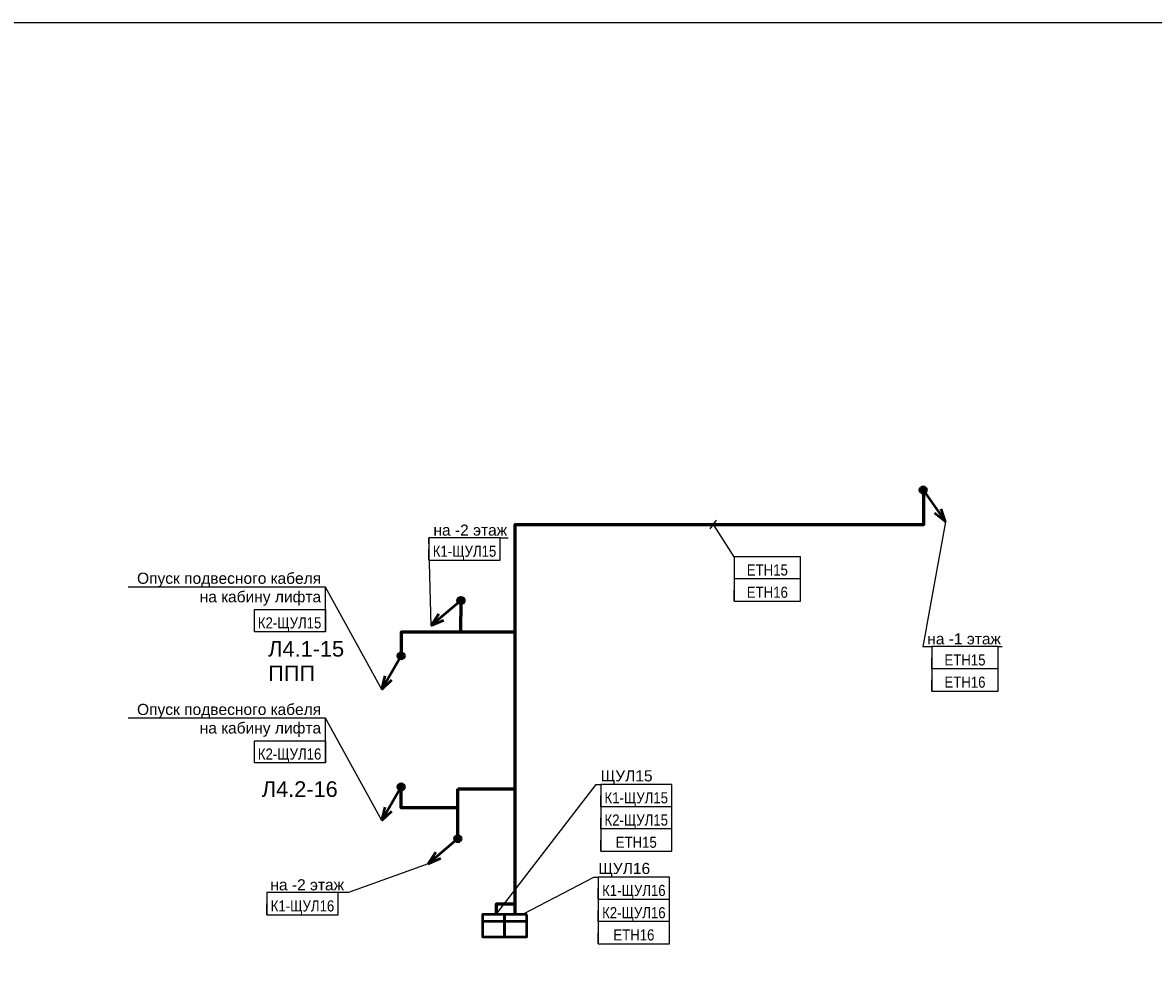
# Model space of a CAD drawing. Header units: millimetres. Extents: x -277772 to 277599, y -59564 to 282085.
# Tile 185 of 192: x 35177 to 60613, y 121240 to 142872. Entities that reach past the tile are written whole.
import ezdxf
from ezdxf import colors
from ezdxf.entities.mleader import LeaderData, LeaderLine
from ezdxf.enums import TextEntityAlignment as Align
from ezdxf.math import Vec2, Vec3

# ---------------------------------------------------------------- set-up
doc = ezdxf.new("R2018")
doc.units = ezdxf.units.MM
doc.set_wipeout_variables(frame=1)
doc.layers.add('UNPLOTTED', color=2, linetype='Continuous', plot=False)
for name, color, linetype, lineweight in [('КИП_выноска', 6, 'Continuous', 25), ('КИП_прибор', 140, 'Continuous', 50), ('КИП_трасса', 3, 'Continuous', 60)]:
    doc.layers.add(name, color=color, linetype=linetype, lineweight=lineweight)
doc.styles.add('CP.Text', font='arial.ttf')
doc.styles.add('GOST 2.304', font='arial.ttf', dxfattribs={"width": 0.85})
doc.linetypes.add('в трубе открыто', pattern='A,10,[133,ltypeshp.shx,S=0.75,R=0,X=-5,Y=2.5],-2.5,[130,ltypeshp.shx,S=2.5,R=-45,X=0,Y=0],-2.5', length=15)

# ---------------------------------------------------------------- blocks, each defined once
blk = doc.blocks.new('*U4')
at = {"color": 0}
blk.add_lwpolyline([(0, 410), (0, 0), (-569, 0), (-569, 410)], close=True, dxfattribs=at)
blk = doc.blocks.new('*U27')
at = {"lineweight": 50}
h = blk.add_hatch(color=256, dxfattribs=at)
h.dxf.hatch_style = 1
edge = h.paths.add_edge_path()
edge.add_arc((0, 0), 0.75, 240.0423, 600.0423)
for p, q in [((-0.37, -0.65), (-4.37, -7.58)), ((-4.37, -7.58), (-3.65, -4.53)), ((-4.37, -7.58), (-2.09, -5.43))]:
    blk.add_line(p, q, dxfattribs=at)
blk.add_circle((0, 0), 0.75, dxfattribs=at)
blk = doc.blocks.new('*U102')
at = {"lineweight": 50}
h = blk.add_hatch(color=256, dxfattribs=at)
h.dxf.hatch_style = 1
edge = h.paths.add_edge_path()
edge.add_arc((0, 0), 0.75, -139.9878, 220.0122)
for p, q in [((-0.57, -0.48), (-6.7, -5.63)), ((-6.7, -5.63), (-4.98, -3.01)), ((-6.7, -5.63), (-3.83, -4.39))]:
    blk.add_line(p, q, dxfattribs=at)
blk.add_circle((0, 0), 0.75, dxfattribs=at)
blk = doc.blocks.new('_None')
blk = doc.blocks.new('*U58')
at = {"color": 0, "lineweight": 30, "width": 0.85, "flags": 104}
blk.add_attdef('ПРИМЕЧАНИЕ_2', text='', height=2.5, dxfattribs=at).set_placement((8, -7.53), align=Align.BOTTOM_CENTER)
at = {"color": 0, "lineweight": 30, "style": 'GOST 2.304', "width": 0.85}
for tag, p in [('ИМЯ_КАБЕЛЯ_2', (8, -7.5)), ('ИМЯ_КАБЕЛЯ_3', (8, -12.5)), ('ИМЯ_КАБЕЛЯ_4', (8, -17.5)), ('ИМЯ_КАБЕЛЯ_5', (8, -22.5)), ('ИМЯ_КАБЕЛЯ_6', (8, -27.5)), ('ИМЯ_КАБЕЛЯ_7', (8, -32.5)), ('ИМЯ_КАБЕЛЯ_8', (8, -37.5)), ('ИМЯ_КАБЕЛЯ_9', (8, -42.5))]:
    blk.add_attdef(tag, text='', height=2.5, dxfattribs=at).set_placement(p, align=Align.BOTTOM_CENTER)
at = {"linetype": 'Continuous'}
blk.add_wipeout([(0, 2.5), (16, 2.5), (16, -2.5), (0, -2.5)], dxfattribs=at)
at = {"color": 0}
blk.add_line((0, -2.5), (0, 0), dxfattribs=at)
at = {"color": 0, "linetype": 'Continuous'}
blk.add_lwpolyline([(0, -2.5), (16, -2.5), (16, 2.5), (0, 2.5)], close=True, dxfattribs=at)
at = {"color": 0, "linetype": 'Continuous', "lineweight": 30, "ltscale": 75, "width": 0.85, "flags": 104}
blk.add_attdef('ПРИМЕЧАНИЕ_1', text='', height=2.5, dxfattribs=at).set_placement((8, 3.61), align=Align.BOTTOM_CENTER)
at = {"color": 0, "lineweight": 30, "style": 'GOST 2.304', "width": 0.85}
blk.add_attdef('ИМЯ_КАБЕЛЯ_1', text='', height=2.5, dxfattribs=at).set_placement((8, -2.5), align=Align.BOTTOM_CENTER)
blk = doc.blocks.new('*U74')
at = {"color": 0, "lineweight": 30, "width": 0.85, "flags": 104}
blk.add_attdef('ПРИМЕЧАНИЕ_2', text='', height=2.5, dxfattribs=at).set_placement((-7.99, -15.08), align=Align.BOTTOM_CENTER)
at = {"color": 0, "lineweight": 30, "style": 'GOST 2.304', "width": 0.85}
for tag, p in [('ИМЯ_КАБЕЛЯ_2', (-7.99, -15.05)), ('ИМЯ_КАБЕЛЯ_3', (-7.99, -20.05)), ('ИМЯ_КАБЕЛЯ_4', (-7.99, -25.05)), ('ИМЯ_КАБЕЛЯ_5', (-7.99, -30.05)), ('ИМЯ_КАБЕЛЯ_6', (-7.99, -35.05)), ('ИМЯ_КАБЕЛЯ_7', (-7.99, -40.05)), ('ИМЯ_КАБЕЛЯ_8', (-7.99, -45.05)), ('ИМЯ_КАБЕЛЯ_9', (-7.99, -50.05))]:
    blk.add_attdef(tag, text='', height=2.5, dxfattribs=at).set_placement(p, align=Align.BOTTOM_CENTER)
at = {"linetype": 'Continuous'}
blk.add_wipeout([(0.01, -5.05), (-15.99, -5.05), (-15.99, -10.05), (0.01, -10.05)], dxfattribs=at)
at = {"color": 0}
blk.add_line((0.01, -10.05), (0, 0), dxfattribs=at)
at = {"color": 0, "linetype": 'Continuous'}
blk.add_lwpolyline([(0.01, -10.05), (-15.99, -10.05), (-15.99, -5.05), (0.01, -5.05)], close=True, dxfattribs=at)
at = {"color": 0, "linetype": 'Continuous', "lineweight": 30, "ltscale": 75, "width": 0.85, "flags": 104}
blk.add_attdef('ПРИМЕЧАНИЕ_1', text='', height=2.5, dxfattribs=at).set_placement((-7.99, -3.94), align=Align.BOTTOM_CENTER)
at = {"color": 0, "lineweight": 30, "style": 'GOST 2.304', "width": 0.85}
blk.add_attdef('ИМЯ_КАБЕЛЯ_1', text='', height=2.5, dxfattribs=at).set_placement((-7.99, -10.05), align=Align.BOTTOM_CENTER)
blk = doc.blocks.new('Шкаф')
at = {"linetype": 'Continuous'}
blk.add_wipeout([(-2.5, -2.5), (-2.5, 2.5), (2.5, 2.5), (2.5, -2.5)], dxfattribs=at)
at = {"color": 0, "linetype": 'Continuous'}
for points in [[(-2.5, -2.5), (2.5, -2.5), (2.5, 2.5), (-2.5, 2.5)], [(-2.5, -2.5), (2.5, -2.5), (2.5, -1), (-2.5, -1)]]:
    blk.add_lwpolyline(points, close=True, dxfattribs=at)
blk = doc.blocks.new('*U103')
at = {"lineweight": 50}
h = blk.add_hatch(color=256, dxfattribs=at)
h.dxf.hatch_style = 1
edge = h.paths.add_edge_path()
edge.add_arc((0, 0), 0.75, -55.1309, 304.8691)
for p, q in [((0.43, -0.62), (5, -7.18)), ((5, -7.18), (4.03, -4.2)), ((5, -7.18), (2.55, -5.23))]:
    blk.add_line(p, q, dxfattribs=at)
blk.add_circle((0, 0), 0.75, dxfattribs=at)
blk = doc.blocks.new('*U11')
at = {"color": 0, "lineweight": 30, "width": 0.85, "flags": 104}
blk.add_attdef('ПРИМЕЧАНИЕ_2', text='', height=2.5, dxfattribs=at).set_placement((7.46, -7.53), align=Align.BOTTOM_CENTER)
at = {"color": 0, "lineweight": 30, "style": 'GOST 2.304', "width": 0.85}
for tag, p in [('ИМЯ_КАБЕЛЯ_2', (7.46, -7.5)), ('ИМЯ_КАБЕЛЯ_3', (7.46, -12.5)), ('ИМЯ_КАБЕЛЯ_4', (7.46, -17.5)), ('ИМЯ_КАБЕЛЯ_5', (7.46, -22.5)), ('ИМЯ_КАБЕЛЯ_6', (7.46, -27.5)), ('ИМЯ_КАБЕЛЯ_7', (7.46, -32.5)), ('ИМЯ_КАБЕЛЯ_8', (7.46, -37.5)), ('ИМЯ_КАБЕЛЯ_9', (7.46, -42.5))]:
    blk.add_attdef(tag, text='', height=2.5, dxfattribs=at).set_placement(p, align=Align.BOTTOM_CENTER)
at = {"linetype": 'Continuous'}
blk.add_wipeout([(0, 2.5), (14.92, 2.5), (14.92, -2.5), (0, -2.5)], dxfattribs=at)
at = {"color": 0}
blk.add_line((0, -2.5), (0, 0), dxfattribs=at)
at = {"color": 0, "linetype": 'Continuous'}
blk.add_lwpolyline([(0, -2.5), (14.92, -2.5), (14.92, 2.5), (0, 2.5)], close=True, dxfattribs=at)
at = {"color": 0, "linetype": 'Continuous', "lineweight": 30, "ltscale": 75, "width": 0.85, "flags": 104}
blk.add_attdef('ПРИМЕЧАНИЕ_1', text='', height=2.5, dxfattribs=at).set_placement((7.46, 3.61), align=Align.BOTTOM_CENTER)
at = {"color": 0, "lineweight": 30, "style": 'GOST 2.304', "width": 0.85}
blk.add_attdef('ИМЯ_КАБЕЛЯ_1', text='', height=2.5, dxfattribs=at).set_placement((7.46, -2.5), align=Align.BOTTOM_CENTER)
blk = doc.blocks.new('*U142')
at = {"color": 0, "linetype": 'Continuous'}
blk.add_line((-0.73, -1.01), (0.73, 1.01), dxfattribs=at)
at = {"color": 0, "lineweight": 30, "width": 0.85, "flags": 104}
blk.add_attdef('ПРИМЕЧАНИЕ_2', text='', height=2.5, dxfattribs=at).set_placement((12.16, -17.27), align=Align.BOTTOM_CENTER)
at = {"color": 0, "lineweight": 30, "style": 'GOST 2.304', "width": 0.85}
for tag, p in [('ИМЯ_КАБЕЛЯ_2', (12.16, -17.24)), ('ИМЯ_КАБЕЛЯ_3', (12.16, -22.24)), ('ИМЯ_КАБЕЛЯ_4', (12.16, -27.24)), ('ИМЯ_КАБЕЛЯ_5', (12.16, -32.24)), ('ИМЯ_КАБЕЛЯ_6', (12.16, -37.24)), ('ИМЯ_КАБЕЛЯ_7', (12.16, -42.24)), ('ИМЯ_КАБЕЛЯ_8', (12.16, -47.24)), ('ИМЯ_КАБЕЛЯ_9', (12.16, -52.24))]:
    blk.add_attdef(tag, text='', height=2.5, dxfattribs=at).set_placement(p, align=Align.BOTTOM_CENTER)
at = {"linetype": 'Continuous'}
blk.add_wipeout([(4.7, -7.24), (19.62, -7.24), (19.62, -12.24), (4.7, -12.24)], dxfattribs=at)
at = {"color": 0}
blk.add_line((4.7, -7.24), (0, 0), dxfattribs=at)
at = {"color": 0, "linetype": 'Continuous'}
blk.add_lwpolyline([(4.7, -12.24), (19.62, -12.24), (19.62, -7.24), (4.7, -7.24)], close=True, dxfattribs=at)
at = {"color": 0, "linetype": 'Continuous', "lineweight": 30, "ltscale": 75, "width": 0.85, "flags": 104}
blk.add_attdef('ПРИМЕЧАНИЕ_1', text='', height=2.5, dxfattribs=at).set_placement((12.16, -6.13), align=Align.BOTTOM_CENTER)
at = {"color": 0, "lineweight": 30, "style": 'GOST 2.304', "width": 0.85}
blk.add_attdef('ИМЯ_КАБЕЛЯ_1', text='', height=2.5, dxfattribs=at).set_placement((12.16, -12.24), align=Align.BOTTOM_CENTER)

msp = doc.modelspace()

# ---------------------------------------------------------------- linework, layer by layer
at = {"layer": 'КИП_трасса', "linetype": 'в трубе открыто', "ltscale": 100}
for points in [[(45038, 129874), (45024, 129160)], [(46258, 129160), (43694, 129160), (43694, 128631)], [(44967, 125210), (43694, 125210), (43694, 125681)], [(44967, 124518), (44967, 125637)]]:
    msp.add_lwpolyline(points, dxfattribs=at)

# ---------------------------------------------------------------- block references
at = {"layer": 'UNPLOTTED', "xscale": 100, "yscale": 100, "zscale": 100}
msp.add_blockref('*U4', (79632, 101872), dxfattribs=at)
at = {"layer": 'КИП_выноска', "xscale": 100, "yscale": 100, "zscale": 100}
for name, p in [('*U103', (55434, 132360)), ('*U102', (45038, 129874)), ('*U27', (43694, 128631)), ('*U27', (43694, 125681)), ('*U102', (44967, 124518))]:
    msp.add_blockref(name, p, dxfattribs=at)

# ---------------------------------------------------------------- texts
at = {"layer": 'UNPLOTTED', "style": 'CP.Text'}
msp.add_text('Л4.2-16', height=350, dxfattribs=at).set_placement((40558, 125458))

# ---------------------------------------------------------------- next in the draw order: leaders
at = {"layer": 'КИП_выноска'}
ml = msp.add_multileader_mtext('Standard', dxfattribs=at)
ml.set_content('на -2 этаж', color=256, style='CP.Text')
ml.set_leader_properties(color=256, linetype='ByLayer', lineweight=-1)
ml.set_arrow_properties(name='NONE')
ml.build(insert=Vec2(0, 0))
ml.multileader.update_dxf_attribs({"has_dogleg": 0, "text_left_attachment_type": 6, "text_right_attachment_type": 6, "dogleg_length": 0.5, "arrow_head_size": 300})
ctx = ml.context
ctx.base_point, ctx.char_height, ctx.arrow_head_size, ctx.landing_gap_size, ctx.plane_origin = Vec3(44318, 131283), 250, 300, 100, Vec3(47185, 128623)
ctx.left_attachment, ctx.right_attachment = 6, 6
notes = []
notes.append((ctx, [(0, (1, 1, 0), (44317, 131283), (1, 0), 0.5, [(0, [(44368, 129311)], 0, [])])]))
ctx.mtext.insert, ctx.mtext.width, ctx.mtext.flow_direction = Vec3(44418, 131583), 2299.33, 5
ctx.mtext.has_bg_fill, ctx.mtext.bg_color, ctx.mtext.bg_scale_factor, ctx.mtext.bg_transparency, ctx.mtext.use_window_bg_color = 1, -1027028792, 1.5, 0, 1
ml = msp.add_multileader_mtext('Standard', dxfattribs=at)
ml.set_content('на -1 этаж', color=256, style='CP.Text')
ml.set_leader_properties(color=256, linetype='ByLayer', lineweight=-1)
ml.set_arrow_properties(name='NONE')
ml.build(insert=Vec2(0, 0))
ml.multileader.update_dxf_attribs({"has_dogleg": 0, "text_left_attachment_type": 6, "text_right_attachment_type": 6, "dogleg_length": 0.5, "arrow_head_size": 300})
ctx = ml.context
ctx.base_point, ctx.char_height, ctx.arrow_head_size, ctx.landing_gap_size, ctx.plane_origin = Vec3(55426, 128838), 250, 300, 100, Vec3(58153, 126178)
ctx.left_attachment, ctx.right_attachment = 6, 6
notes.append((ctx, [(0, (1, 1, 0), (55426, 128838), (1, 0), 0.5, [(0, [(55934, 131643)], 0, [])])]))
ctx.mtext.insert, ctx.mtext.width, ctx.mtext.flow_direction = Vec3(55526, 129138), 1778.26, 5
ctx.mtext.has_bg_fill, ctx.mtext.bg_color, ctx.mtext.bg_scale_factor, ctx.mtext.bg_transparency, ctx.mtext.use_window_bg_color = 1, -1027028792, 1.5, 0, 1
ml = msp.add_multileader_mtext('Standard', dxfattribs=at)
ml.set_content('Опуск подвесного кабеля\\Pна кабину лифта', color=256, style='CP.Text')
ml.set_leader_properties(color=256, linetype='ByLayer', lineweight=-1)
ml.set_arrow_properties(name='NONE')
ml.build(insert=Vec2(0, 0))
ml.multileader.update_dxf_attribs({"has_dogleg": 0, "text_left_attachment_type": 6, "text_right_attachment_type": 6, "dogleg_length": 0.5, "arrow_head_size": 300})
ctx = ml.context
ctx.base_point, ctx.char_height, ctx.arrow_head_size, ctx.landing_gap_size, ctx.plane_origin = Vec3(37691, 130177), 250, 300, 100, Vec3(40216, 127068)
ctx.left_attachment, ctx.right_attachment, ctx.text_align_type = 6, 6, 2
notes.append((ctx, [(1, (1, 1, 0), (41992, 130177), (-1, 0), 0.5, [(0, [(43258, 127873)], 0, [])])]))
ctx.mtext.insert, ctx.mtext.width, ctx.mtext.alignment, ctx.mtext.flow_direction = Vec3(41892, 130500), 4659.57, 3, 5
ctx.mtext.has_bg_fill, ctx.mtext.bg_color, ctx.mtext.bg_scale_factor, ctx.mtext.bg_transparency, ctx.mtext.use_window_bg_color = 1, -1073741824, 1.1, 0, 1
ml = msp.add_multileader_mtext('Standard', dxfattribs=at)
ml.set_content('Опуск подвесного кабеля\\Pна кабину лифта', color=256, style='CP.Text')
ml.set_leader_properties(color=256, linetype='ByLayer', lineweight=-1)
ml.set_arrow_properties(name='NONE')
ml.build(insert=Vec2(0, 0))
ml.multileader.update_dxf_attribs({"has_dogleg": 0, "text_left_attachment_type": 6, "text_right_attachment_type": 6, "dogleg_length": 0.5, "arrow_head_size": 300})
ctx = ml.context
ctx.base_point, ctx.char_height, ctx.arrow_head_size, ctx.landing_gap_size, ctx.plane_origin = Vec3(37691, 127227), 250, 300, 100, Vec3(40216, 124118)
ctx.left_attachment, ctx.right_attachment, ctx.text_align_type = 6, 6, 2
notes.append((ctx, [(1, (1, 1, 0), (41992, 127227), (-1, 0), 0.5, [(0, [(43258, 124923)], 0, [])])]))
ctx.mtext.insert, ctx.mtext.width, ctx.mtext.alignment, ctx.mtext.flow_direction = Vec3(41892, 127550), 4659.57, 3, 5
ctx.mtext.has_bg_fill, ctx.mtext.bg_color, ctx.mtext.bg_scale_factor, ctx.mtext.bg_transparency, ctx.mtext.use_window_bg_color = 1, -1073741824, 1.1, 0, 1
ml = msp.add_multileader_mtext('Standard', dxfattribs=at)
ml.set_content('ЩУЛ15', color=256, style='CP.Text')
ml.set_leader_properties(color=256, linetype='ByLayer', lineweight=-1)
ml.set_arrow_properties(name='NONE')
ml.build(insert=Vec2(0, 0))
ml.multileader.update_dxf_attribs({"has_dogleg": 0, "text_left_attachment_type": 6, "text_right_attachment_type": 6, "dogleg_length": 0.5, "arrow_head_size": 300})
ctx = ml.context
ctx.base_point, ctx.char_height, ctx.arrow_head_size, ctx.landing_gap_size, ctx.plane_origin = Vec3(48081, 125737), 250, 300, 100, Vec3(50705, 123077)
ctx.left_attachment, ctx.right_attachment = 6, 6
notes.append((ctx, [(0, (1, 1, 0), (48080, 125737), (1, 0), 0.5, [(0, [(45770, 122735)], 0, [])])]))
ctx.mtext.insert, ctx.mtext.width, ctx.mtext.defined_height, ctx.mtext.flow_direction = Vec3(48181, 126056), 1655.96, 319, 5
ctx.mtext.has_bg_fill, ctx.mtext.bg_color, ctx.mtext.bg_scale_factor, ctx.mtext.bg_transparency, ctx.mtext.use_window_bg_color = 1, -1027028792, 1.5, 0, 1
ml = msp.add_multileader_mtext('Standard', dxfattribs=at)
ml.set_content('на -2 этаж', color=256, style='CP.Text')
ml.set_leader_properties(color=256, linetype='ByLayer', lineweight=-1)
ml.set_arrow_properties(name='NONE')
ml.build(insert=Vec2(0, 0))
ml.multileader.update_dxf_attribs({"has_dogleg": 0, "text_left_attachment_type": 6, "text_right_attachment_type": 6, "dogleg_length": 0.5, "arrow_head_size": 300})
ctx = ml.context
ctx.base_point, ctx.char_height, ctx.arrow_head_size, ctx.landing_gap_size, ctx.plane_origin = Vec3(40673, 123305), 250, 300, 100, Vec3(43540, 120645)
ctx.left_attachment, ctx.right_attachment, ctx.text_align_type = 6, 6, 2
notes.append((ctx, [(1, (1, 1, 0), (42509, 123305), (-1, 0), 0.5, [(0, [(44297, 123955)], 0, [])])]))
ctx.mtext.insert, ctx.mtext.width, ctx.mtext.alignment, ctx.mtext.flow_direction = Vec3(42408, 123605), 2299.33, 3, 5
ctx.mtext.has_bg_fill, ctx.mtext.bg_color, ctx.mtext.bg_scale_factor, ctx.mtext.bg_transparency, ctx.mtext.use_window_bg_color = 1, -1027028792, 1.5, 0, 1
for ctx, leaders in notes:
    for number, flags, end, landing, length, lines in leaders:
        leader = LeaderData()
        leader.index, (leader.has_last_leader_line, leader.has_dogleg_vector, leader.attachment_direction) = number, flags
        leader.last_leader_point, leader.dogleg_vector, leader.dogleg_length = Vec3(end), Vec3(landing), length
        for number, points, colour, breaks in lines:
            line = LeaderLine()
            line.index, line.vertices, line.color, line.breaks = number, Vec3.list(points), colors.encode_raw_color(colour), breaks
            leader.lines.append(line)
        ctx.leaders.append(leader)

# ---------------------------------------------------------------- next in the draw order: linework, layer by layer
at = {"layer": 'КИП_трасса', "linetype": 'в трубе открыто', "ltscale": 100}
msp.add_line((44967, 125637), (46258, 125637), dxfattribs=at)

# ---------------------------------------------------------------- next in the draw order: block references
at = {"layer": 'КИП_выноска'}
ref = msp.add_blockref('*U58', (44318, 131033), dxfattribs=dict(at, xscale=100, yscale=100, zscale=100))
lines = msp.add_mtext('\\W0.8500;', dxfattribs={"layer": '0', "color": 0, "linetype": 'Continuous', "lineweight": 30, "ltscale": 75, "insert": (45118, 131394), "char_height": 2.5, "attachment_point": 1})
ref.add_attrib('ПРИМЕЧАНИЕ_1', '', (45118, 131394), dxfattribs={"flags": 104}).embed_mtext(lines)
ref.add_attrib('ИМЯ_КАБЕЛЯ_1', 'К1-ЩУЛ15', dxfattribs={"layer": '0', "color": 0, "lineweight": 30, "height": 250, "style": 'GOST 2.304', "width": 0.85}).set_placement((45118, 130783), align=Align.BOTTOM_CENTER)
lines = msp.add_mtext('\\W0.8500;', dxfattribs={"layer": '0', "color": 0, "lineweight": 30, "insert": (45118, 130280), "char_height": 2.5, "attachment_point": 1})
ref.add_attrib('ПРИМЕЧАНИЕ_2', '', (45118, 130280), dxfattribs={"flags": 104}).embed_mtext(lines)
ref = msp.add_blockref('*U74', (41992, 130177), dxfattribs=dict(at, xscale=100, yscale=100, zscale=100))
lines = msp.add_mtext('\\W0.8500;', dxfattribs={"layer": '0', "color": 0, "linetype": 'Continuous', "lineweight": 30, "ltscale": 75, "insert": (41193, 129783), "char_height": 2.5, "attachment_point": 1})
ref.add_attrib('ПРИМЕЧАНИЕ_1', '', (41193, 129783), dxfattribs={"flags": 104}).embed_mtext(lines)
ref.add_attrib('ИМЯ_КАБЕЛЯ_1', 'К2-ЩУЛ15', dxfattribs={"layer": '0', "color": 0, "lineweight": 30, "height": 250, "style": 'GOST 2.304', "width": 0.85}).set_placement((41183, 129172), align=Align.BOTTOM_CENTER)
lines = msp.add_mtext('\\W0.8500;', dxfattribs={"layer": '0', "color": 0, "lineweight": 30, "insert": (41193, 128669), "char_height": 2.5, "attachment_point": 1})
ref.add_attrib('ПРИМЕЧАНИЕ_2', '', (41193, 128669), dxfattribs={"flags": 104}).embed_mtext(lines)
ref = msp.add_blockref('*U11', (55629, 128588), dxfattribs=dict(at, xscale=100, yscale=100, zscale=100))
lines = msp.add_mtext('\\W0.8500;', dxfattribs={"layer": '0', "color": 0, "linetype": 'Continuous', "lineweight": 30, "ltscale": 75, "insert": (56375, 128949), "char_height": 2.5, "attachment_point": 1})
ref.add_attrib('ПРИМЕЧАНИЕ_1', '', (56375, 128949), dxfattribs={"flags": 104}).embed_mtext(lines)
ref.add_attrib('ИМЯ_КАБЕЛЯ_1', 'ETH15', dxfattribs={"layer": '0', "color": 0, "lineweight": 30, "height": 250, "style": 'GOST 2.304', "width": 0.85}).set_placement((56375, 128338), align=Align.BOTTOM_CENTER)
lines = msp.add_mtext('\\W0.8500;', dxfattribs={"layer": '0', "color": 0, "lineweight": 30, "insert": (56375, 127835), "char_height": 2.5, "attachment_point": 1})
ref.add_attrib('ПРИМЕЧАНИЕ_2', '', (56375, 127835), dxfattribs={"flags": 104}).embed_mtext(lines)
ref = msp.add_blockref('*U74', (41992, 127227), dxfattribs=dict(at, xscale=100, yscale=100, zscale=100))
lines = msp.add_mtext('\\W0.8500;', dxfattribs={"layer": '0', "color": 0, "linetype": 'Continuous', "lineweight": 30, "ltscale": 75, "insert": (41193, 126832), "char_height": 2.5, "attachment_point": 1})
ref.add_attrib('ПРИМЕЧАНИЕ_1', '', (41193, 126832), dxfattribs={"flags": 104}).embed_mtext(lines)
ref.add_attrib('ИМЯ_КАБЕЛЯ_1', 'К2-ЩУЛ16', dxfattribs={"layer": '0', "color": 0, "lineweight": 30, "height": 250, "style": 'GOST 2.304', "width": 0.85}).set_placement((41183, 126221), align=Align.BOTTOM_CENTER)
lines = msp.add_mtext('\\W0.8500;', dxfattribs={"layer": '0', "color": 0, "lineweight": 30, "insert": (41193, 125718), "char_height": 2.5, "attachment_point": 1})
ref.add_attrib('ПРИМЕЧАНИЕ_2', '', (41193, 125718), dxfattribs={"flags": 104}).embed_mtext(lines)
ref = msp.add_blockref('*U58', (48181, 125487), dxfattribs=dict(at, xscale=100, yscale=100, zscale=100))
lines = msp.add_mtext('\\W0.8500;', dxfattribs={"layer": '0', "color": 0, "linetype": 'Continuous', "lineweight": 30, "ltscale": 75, "insert": (48981, 125848), "char_height": 2.5, "attachment_point": 1})
ref.add_attrib('ПРИМЕЧАНИЕ_1', '', (48981, 125848), dxfattribs={"flags": 104}).embed_mtext(lines)
ref.add_attrib('ИМЯ_КАБЕЛЯ_1', 'К1-ЩУЛ15', dxfattribs={"layer": '0', "color": 0, "lineweight": 30, "height": 250, "style": 'GOST 2.304', "width": 0.85}).set_placement((48981, 125237), align=Align.BOTTOM_CENTER)
lines = msp.add_mtext('\\W0.8500;', dxfattribs={"layer": '0', "color": 0, "lineweight": 30, "insert": (48981, 124734), "char_height": 2.5, "attachment_point": 1})
ref.add_attrib('ПРИМЕЧАНИЕ_2', '', (48981, 124734), dxfattribs={"flags": 104}).embed_mtext(lines)
ref = msp.add_blockref('*U58', (40673, 123055), dxfattribs=dict(at, xscale=100, yscale=100, zscale=100))
lines = msp.add_mtext('\\W0.8500;', dxfattribs={"layer": '0', "color": 0, "linetype": 'Continuous', "lineweight": 30, "ltscale": 75, "insert": (41473, 123416), "char_height": 2.5, "attachment_point": 1})
ref.add_attrib('ПРИМЕЧАНИЕ_1', '', (41473, 123416), dxfattribs={"flags": 104}).embed_mtext(lines)
ref.add_attrib('ИМЯ_КАБЕЛЯ_1', 'К1-ЩУЛ16', dxfattribs={"layer": '0', "color": 0, "lineweight": 30, "height": 250, "style": 'GOST 2.304', "width": 0.85}).set_placement((41473, 122805), align=Align.BOTTOM_CENTER)
lines = msp.add_mtext('\\W0.8500;', dxfattribs={"layer": '0', "color": 0, "lineweight": 30, "insert": (41473, 122302), "char_height": 2.5, "attachment_point": 1})
ref.add_attrib('ПРИМЕЧАНИЕ_2', '', (41473, 122302), dxfattribs={"flags": 104}).embed_mtext(lines)
at = {"layer": 'КИП_прибор', "linetype": 'ByBlock', "xscale": 100, "yscale": 100, "zscale": 100, "rotation": 180}
msp.add_blockref('Шкаф', (45770, 122560), dxfattribs=at)

# ---------------------------------------------------------------- next in the draw order: texts
at = {"layer": 'UNPLOTTED', "style": 'CP.Text'}
msp.add_text('ППП', height=350, dxfattribs=at).set_placement((40702, 128062))

# ---------------------------------------------------------------- next in the draw order: block references
at = {"layer": 'КИП_выноска'}
ref = msp.add_blockref('*U11', (55629, 128088), dxfattribs=dict(at, xscale=100, yscale=100, zscale=100))
lines = msp.add_mtext('\\W0.8500;', dxfattribs={"layer": '0', "color": 0, "linetype": 'Continuous', "lineweight": 30, "ltscale": 75, "insert": (56375, 128449), "char_height": 2.5, "attachment_point": 1})
ref.add_attrib('ПРИМЕЧАНИЕ_1', '', (56375, 128449), dxfattribs={"flags": 104}).embed_mtext(lines)
ref.add_attrib('ИМЯ_КАБЕЛЯ_1', 'ETH16', dxfattribs={"layer": '0', "color": 0, "lineweight": 30, "height": 250, "style": 'GOST 2.304', "width": 0.85}).set_placement((56375, 127838), align=Align.BOTTOM_CENTER)
lines = msp.add_mtext('\\W0.8500;', dxfattribs={"layer": '0', "color": 0, "lineweight": 30, "insert": (56375, 127335), "char_height": 2.5, "attachment_point": 1})
ref.add_attrib('ПРИМЕЧАНИЕ_2', '', (56375, 127335), dxfattribs={"flags": 104}).embed_mtext(lines)
ref = msp.add_blockref('*U58', (48181, 124987), dxfattribs=dict(at, xscale=100, yscale=100, zscale=100))
lines = msp.add_mtext('\\W0.8500;', dxfattribs={"layer": '0', "color": 0, "linetype": 'Continuous', "lineweight": 30, "ltscale": 75, "insert": (48981, 125348), "char_height": 2.5, "attachment_point": 1})
ref.add_attrib('ПРИМЕЧАНИЕ_1', '', (48981, 125348), dxfattribs={"flags": 104}).embed_mtext(lines)
ref.add_attrib('ИМЯ_КАБЕЛЯ_1', 'К2-ЩУЛ15', dxfattribs={"layer": '0', "color": 0, "lineweight": 30, "height": 250, "style": 'GOST 2.304', "width": 0.85}).set_placement((48981, 124737), align=Align.BOTTOM_CENTER)
lines = msp.add_mtext('\\W0.8500;', dxfattribs={"layer": '0', "color": 0, "lineweight": 30, "insert": (48981, 124234), "char_height": 2.5, "attachment_point": 1})
ref.add_attrib('ПРИМЕЧАНИЕ_2', '', (48981, 124234), dxfattribs={"flags": 104}).embed_mtext(lines)

# ---------------------------------------------------------------- next in the draw order: texts
at = {"layer": 'UNPLOTTED', "style": 'CP.Text'}
msp.add_text('Л4.1-15', height=350, dxfattribs=at).set_placement((40702, 128613))

# ---------------------------------------------------------------- next in the draw order: block references
at = {"layer": 'КИП_выноска'}
ref = msp.add_blockref('*U58', (48181, 124487), dxfattribs=dict(at, xscale=100, yscale=100, zscale=100))
lines = msp.add_mtext('\\W0.8500;', dxfattribs={"layer": '0', "color": 0, "linetype": 'Continuous', "lineweight": 30, "ltscale": 75, "insert": (48981, 124848), "char_height": 2.5, "attachment_point": 1})
ref.add_attrib('ПРИМЕЧАНИЕ_1', '', (48981, 124848), dxfattribs={"flags": 104}).embed_mtext(lines)
ref.add_attrib('ИМЯ_КАБЕЛЯ_1', 'ETH15', dxfattribs={"layer": '0', "color": 0, "lineweight": 30, "height": 250, "style": 'GOST 2.304', "width": 0.85}).set_placement((48981, 124237), align=Align.BOTTOM_CENTER)
lines = msp.add_mtext('\\W0.8500;', dxfattribs={"layer": '0', "color": 0, "lineweight": 30, "insert": (48981, 123734), "char_height": 2.5, "attachment_point": 1})
ref.add_attrib('ПРИМЕЧАНИЕ_2', '', (48981, 123734), dxfattribs={"flags": 104}).embed_mtext(lines)

# ---------------------------------------------------------------- next in the draw order: leaders
ml = msp.add_multileader_mtext('Standard', dxfattribs=at)
ml.set_content('ЩУЛ16', color=256, style='CP.Text')
ml.set_leader_properties(color=256, linetype='ByLayer', lineweight=-1)
ml.set_arrow_properties(name='NONE')
ml.build(insert=Vec2(0, 0))
ml.multileader.update_dxf_attribs({"has_dogleg": 0, "text_left_attachment_type": 6, "text_right_attachment_type": 6, "dogleg_length": 0.5, "arrow_head_size": 300})
ctx = ml.context
ctx.base_point, ctx.char_height, ctx.arrow_head_size, ctx.landing_gap_size, ctx.plane_origin = Vec3(48027, 123653), 250, 300, 100, Vec3(50651, 120994)
ctx.left_attachment, ctx.right_attachment = 6, 6
notes = []
notes.append((ctx, [(0, (1, 1, 0), (48027, 123653), (1, 0), 0.5, [(0, [(46270, 122735)], 0, [])])]))
ctx.mtext.insert, ctx.mtext.width, ctx.mtext.defined_height, ctx.mtext.flow_direction = Vec3(48127, 123973), 1655.96, 319, 5
ctx.mtext.has_bg_fill, ctx.mtext.bg_color, ctx.mtext.bg_scale_factor, ctx.mtext.bg_transparency, ctx.mtext.use_window_bg_color = 1, -1027028792, 1.5, 0, 1
for ctx, leaders in notes:
    for number, flags, end, landing, length, lines in leaders:
        leader = LeaderData()
        leader.index, (leader.has_last_leader_line, leader.has_dogleg_vector, leader.attachment_direction) = number, flags
        leader.last_leader_point, leader.dogleg_vector, leader.dogleg_length = Vec3(end), Vec3(landing), length
        for number, points, colour, breaks in lines:
            line = LeaderLine()
            line.index, line.vertices, line.color, line.breaks = number, Vec3.list(points), colors.encode_raw_color(colour), breaks
            leader.lines.append(line)
        ctx.leaders.append(leader)

# ---------------------------------------------------------------- next in the draw order: block references
ref = msp.add_blockref('*U58', (48127, 123403), dxfattribs=dict(at, xscale=100, yscale=100, zscale=100))
lines = msp.add_mtext('\\W0.8500;', dxfattribs={"layer": '0', "color": 0, "linetype": 'Continuous', "lineweight": 30, "ltscale": 75, "insert": (48927, 123765), "char_height": 2.5, "attachment_point": 1})
ref.add_attrib('ПРИМЕЧАНИЕ_1', '', (48927, 123765), dxfattribs={"flags": 104}).embed_mtext(lines)
ref.add_attrib('ИМЯ_КАБЕЛЯ_1', 'К1-ЩУЛ16', dxfattribs={"layer": '0', "color": 0, "lineweight": 30, "height": 250, "style": 'GOST 2.304', "width": 0.85}).set_placement((48927, 123153), align=Align.BOTTOM_CENTER)
lines = msp.add_mtext('\\W0.8500;', dxfattribs={"layer": '0', "color": 0, "lineweight": 30, "insert": (48927, 122650), "char_height": 2.5, "attachment_point": 1})
ref.add_attrib('ПРИМЕЧАНИЕ_2', '', (48927, 122650), dxfattribs={"flags": 104}).embed_mtext(lines)

# ---------------------------------------------------------------- next in the draw order: block references
ref = msp.add_blockref('*U58', (48127, 122903), dxfattribs=dict(at, xscale=100, yscale=100, zscale=100))
lines = msp.add_mtext('\\W0.8500;', dxfattribs={"layer": '0', "color": 0, "linetype": 'Continuous', "lineweight": 30, "ltscale": 75, "insert": (48927, 123265), "char_height": 2.5, "attachment_point": 1})
ref.add_attrib('ПРИМЕЧАНИЕ_1', '', (48927, 123265), dxfattribs={"flags": 104}).embed_mtext(lines)
ref.add_attrib('ИМЯ_КАБЕЛЯ_1', 'К2-ЩУЛ16', dxfattribs={"layer": '0', "color": 0, "lineweight": 30, "height": 250, "style": 'GOST 2.304', "width": 0.85}).set_placement((48927, 122653), align=Align.BOTTOM_CENTER)
lines = msp.add_mtext('\\W0.8500;', dxfattribs={"layer": '0', "color": 0, "lineweight": 30, "insert": (48927, 122150), "char_height": 2.5, "attachment_point": 1})
ref.add_attrib('ПРИМЕЧАНИЕ_2', '', (48927, 122150), dxfattribs={"flags": 104}).embed_mtext(lines)

# ---------------------------------------------------------------- next in the draw order: block references
ref = msp.add_blockref('*U58', (48127, 122403), dxfattribs=dict(at, xscale=100, yscale=100, zscale=100))
lines = msp.add_mtext('\\W0.8500;', dxfattribs={"layer": '0', "color": 0, "linetype": 'Continuous', "lineweight": 30, "ltscale": 75, "insert": (48927, 122765), "char_height": 2.5, "attachment_point": 1})
ref.add_attrib('ПРИМЕЧАНИЕ_1', '', (48927, 122765), dxfattribs={"flags": 104}).embed_mtext(lines)
ref.add_attrib('ИМЯ_КАБЕЛЯ_1', 'ETH16', dxfattribs={"layer": '0', "color": 0, "lineweight": 30, "height": 250, "style": 'GOST 2.304', "width": 0.85}).set_placement((48927, 122153), align=Align.BOTTOM_CENTER)
lines = msp.add_mtext('\\W0.8500;', dxfattribs={"layer": '0', "color": 0, "lineweight": 30, "insert": (48927, 121650), "char_height": 2.5, "attachment_point": 1})
ref.add_attrib('ПРИМЕЧАНИЕ_2', '', (48927, 121650), dxfattribs={"flags": 104}).embed_mtext(lines)

# ---------------------------------------------------------------- next in the draw order: linework, layer by layer
at = {"layer": 'КИП_трасса', "linetype": 'в трубе открыто', "ltscale": 100}
msp.add_lwpolyline([(46258, 122810), (46258, 131584), (55447, 131584), (55447, 132318)], dxfattribs=at)

# ---------------------------------------------------------------- next in the draw order: block references
at = {"layer": 'КИП_выноска'}
ref = msp.add_blockref('*U142', (50715, 131584), dxfattribs=dict(at, xscale=100, yscale=100, zscale=100))
lines = msp.add_mtext('\\W0.8500;', dxfattribs={"layer": '0', "color": 0, "linetype": 'Continuous', "lineweight": 30, "ltscale": 75, "insert": (51930, 130971), "char_height": 2.5, "attachment_point": 1})
ref.add_attrib('ПРИМЕЧАНИЕ_1', '', (51930, 130971), dxfattribs={"flags": 104}).embed_mtext(lines)
ref.add_attrib('ИМЯ_КАБЕЛЯ_1', 'ETH15', dxfattribs={"layer": '0', "color": 0, "lineweight": 30, "height": 250, "style": 'GOST 2.304', "width": 0.85}).set_placement((51930, 130360), align=Align.BOTTOM_CENTER)
lines = msp.add_mtext('\\W0.8500;', dxfattribs={"layer": '0', "color": 0, "lineweight": 30, "insert": (51930, 129857), "char_height": 2.5, "attachment_point": 1})
ref.add_attrib('ПРИМЕЧАНИЕ_2', '', (51930, 129857), dxfattribs={"flags": 104}).embed_mtext(lines)
at = {"layer": 'КИП_прибор', "linetype": 'ByBlock', "xscale": 100, "yscale": 100, "zscale": 100, "rotation": 180}
msp.add_blockref('Шкаф', (46270, 122560), dxfattribs=at)

# ---------------------------------------------------------------- next in the draw order: linework, layer by layer
at = {"layer": 'КИП_трасса', "linetype": 'в трубе открыто', "ltscale": 100}
msp.add_lwpolyline([(46258, 123047), (45827, 123047), (45827, 122810)], dxfattribs=at)

# ---------------------------------------------------------------- next in the draw order: block references
at = {"layer": 'КИП_выноска'}
ref = msp.add_blockref('*U11', (51184, 130110), dxfattribs=dict(at, xscale=100, yscale=100, zscale=100))
lines = msp.add_mtext('\\W0.8500;', dxfattribs={"layer": '0', "color": 0, "linetype": 'Continuous', "lineweight": 30, "ltscale": 75, "insert": (51930, 130471), "char_height": 2.5, "attachment_point": 1})
ref.add_attrib('ПРИМЕЧАНИЕ_1', '', (51930, 130471), dxfattribs={"flags": 104}).embed_mtext(lines)
ref.add_attrib('ИМЯ_КАБЕЛЯ_1', 'ETH16', dxfattribs={"layer": '0', "color": 0, "lineweight": 30, "height": 250, "style": 'GOST 2.304', "width": 0.85}).set_placement((51930, 129860), align=Align.BOTTOM_CENTER)
lines = msp.add_mtext('\\W0.8500;', dxfattribs={"layer": '0', "color": 0, "lineweight": 30, "insert": (51930, 129357), "char_height": 2.5, "attachment_point": 1})
ref.add_attrib('ПРИМЕЧАНИЕ_2', '', (51930, 129357), dxfattribs={"flags": 104}).embed_mtext(lines)

doc.saveas('drawing.dxf')
